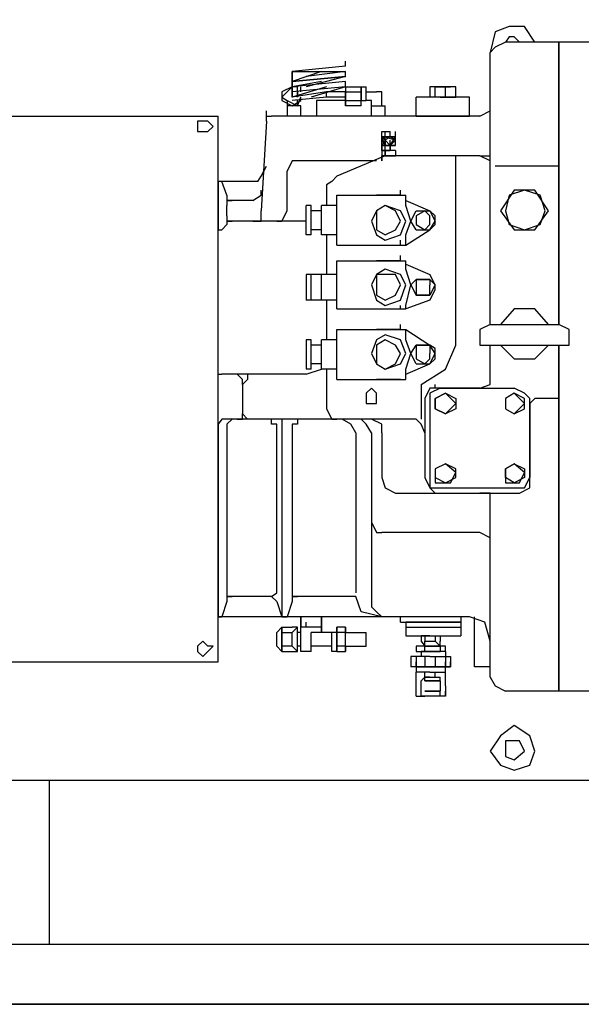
# Model space of a CAD drawing. Header units: centimetres. Extents: x -156440 to 298236, y -263599 to 81430.
# Tile 74 of 170: x 146287 to 146798, y -117533 to -116637. Entities that reach past the tile are written whole.
import ezdxf

# ---------------------------------------------------------------- set-up
doc = ezdxf.new("R2010")
doc.units = ezdxf.units.CM
doc.header["$LTSCALE"] = 50
doc.layers.add('bgde_fundamenty pod urządzenia', color=7, linetype='Continuous', lineweight=35)
doc.layers.add('bgde_maszynownia blokowo', color=2, linetype='Continuous', lineweight=35)
doc.layers.add('Freon_urządzenia', color=3, linetype='Continuous')
doc.layers.get('bgde_maszynownia blokowo').off()

# ---------------------------------------------------------------- blocks, each defined once
blk = doc.blocks.new('A$C45891BCF')
at = {"layer": 'Freon_urządzenia', "linetype": 'Continuous'}
for p, q in [((669.587, 458.376, -348), (669.117, 456.496, -348)), ((670.84, 458.846, -348), (669.587, 458.376, -348)), ((672.251, 458.846, -348), (670.84, 458.846, -348)), ((673.191, 457.436, -348), (672.251, 458.846, -348)), ((670.527, 457.436, -348), (669.587, 456.966, -348)), ((670.84, 457.906, -348), (670.527, 457.436, -348)), ((675.385, 457.436, -348), (670.527, 457.436, -348)), ((671.311, 457.906, -348), (670.84, 457.906, -348)), ((671.781, 457.436, -348), (671.311, 457.906, -348)), ((675.385, 457.436, -348), (675.385, 442.55, -348)), ((675.385, 442.55, -348), (675.385, 457.436, -348)), ((675.385, 457.436, -348), (675.385, 442.55, -348)), ((678.519, 457.436, -348), (675.385, 457.436, -348)), ((669.587, 456.966, -348), (669.117, 456.496, -348)), ((669.117, 440.826, -348), (669.117, 456.496, -348)), ((655.954, 455.242, -348), (655.954, 455.712, -348)), ((655.954, 455.242, -348), (651.097, 454.772, -348)), ((653.761, 454.772, -348), (651.097, 453.832, -348)), ((651.097, 454.772, -348), (655.954, 454.772, -348)), ((651.097, 454.772, -348), (651.097, 452.422, -348)), ((651.097, 454.302, -348), (651.097, 454.772, -348)), ((655.954, 454.772, -348), (652.35, 454.302, -348)), ((655.954, 454.302, -348), (655.954, 454.772, -348)), ((655.954, 454.302, -348), (651.097, 453.832, -348)), ((651.097, 453.832, -348), (655.954, 454.302, -348)), ((651.097, 453.832, -348), (651.097, 454.302, -348)), ((653.761, 453.832, -348), (651.097, 453.362, -348)), ((655.954, 453.832, -348), (651.097, 453.362, -348)), ((651.097, 453.362, -348), (651.097, 453.832, -348)), ((655.954, 454.302, -348), (652.35, 453.362, -348)), ((655.954, 453.362, -348), (655.954, 453.832, -348)), ((651.097, 453.362, -348), (650.157, 452.422, -348)), ((651.097, 453.362, -348), (650.157, 452.892, -348)), ((650.157, 452.892, -348), (650.157, 452.108, -348)), ((654.231, 453.362, -348), (651.097, 452.422, -348)), ((655.954, 453.362, -348), (651.097, 452.892, -348)), ((651.097, 452.892, -348), (651.097, 453.362, -348)), ((651.567, 453.362, -348), (651.097, 453.362, -348)), ((651.567, 453.362, -348), (651.097, 453.362, -348)), ((654.231, 452.892, -348), (651.097, 452.422, -348)), ((651.097, 452.422, -348), (651.097, 452.892, -348)), ((651.097, 452.422, -348), (651.097, 452.892, -348)), ((651.097, 452.422, -348), (651.097, 452.892, -348)), ((651.097, 452.892, -348), (651.097, 452.422, -348)), ((651.567, 452.892, -348), (651.567, 453.362, -348)), ((651.567, 452.422, -348), (651.567, 452.892, -348)), ((651.567, 452.892, -348), (651.567, 452.422, -348)), ((651.88, 452.892, -348), (651.88, 453.362, -348)), ((655.954, 453.362, -348), (652.821, 452.422, -348)), ((654.231, 452.422, -348), (654.231, 452.892, -348)), ((655.954, 452.892, -348), (654.231, 452.892, -348)), ((655.954, 453.362, -348), (655.954, 452.108, -348)), ((655.954, 453.362, -348), (657.365, 453.362, -348)), ((655.954, 453.362, -348), (655.954, 452.892, -348)), ((655.954, 452.108, -348), (655.954, 452.892, -348)), ((655.954, 452.892, -348), (657.365, 452.892, -348)), ((657.365, 453.362, -348), (657.365, 452.108, -348)), ((657.365, 453.362, -348), (657.835, 453.362, -348)), ((657.365, 452.892, -348), (657.365, 453.362, -348)), ((657.365, 452.108, -348), (657.365, 452.892, -348)), ((657.835, 452.108, -348), (657.835, 453.362, -348)), ((657.835, 452.892, -348), (658.775, 452.892, -348)), ((659.245, 452.892, -348), (658.775, 452.892, -348)), ((659.245, 452.422, -348), (659.245, 452.892, -348)), ((663.632, 453.362, -348), (663.632, 452.422, -348)), ((664.103, 453.362, -348), (663.632, 453.362, -348)), ((665.043, 453.362, -348), (664.103, 453.362, -348)), ((664.103, 453.362, -348), (665.513, 453.362, -348)), ((664.103, 452.422, -348), (664.103, 453.362, -348)), ((665.043, 452.422, -348), (665.043, 453.362, -348)), ((665.513, 453.362, -348), (665.043, 453.362, -348)), ((665.983, 453.362, -348), (665.513, 453.362, -348)), ((665.983, 452.422, -348), (665.983, 453.362, -348)), ((650.157, 452.422, -348), (650.627, 452.108, -348)), ((650.157, 452.108, -348), (651.097, 451.638, -348)), ((650.627, 452.108, -348), (651.567, 451.638, -348)), ((650.627, 452.108, -348), (650.627, 451.638, -348)), ((654.231, 452.422, -348), (651.097, 452.108, -348)), ((651.097, 451.638, -348), (651.88, 452.108, -348)), ((651.567, 451.638, -348), (651.88, 452.422, -348)), ((651.567, 451.638, -348), (651.567, 452.108, -348)), ((651.88, 452.108, -348), (651.88, 452.422, -348)), ((653.291, 452.108, -348), (653.291, 450.698, -348)), ((655.954, 452.108, -348), (653.291, 452.108, -348)), ((655.954, 452.422, -348), (654.231, 452.422, -348)), ((655.954, 451.638, -348), (655.954, 452.108, -348)), ((655.954, 452.108, -348), (655.954, 451.638, -348)), ((655.954, 452.108, -348), (657.365, 452.108, -348)), ((657.365, 452.108, -348), (657.835, 452.108, -348)), ((657.365, 451.638, -348), (657.365, 452.108, -348)), ((658.305, 452.108, -348), (657.835, 452.108, -348)), ((658.305, 451.638, -348), (658.305, 452.108, -348)), ((659.245, 451.638, -348), (659.245, 452.422, -348)), ((662.379, 450.698, -348), (662.379, 452.422, -348)), ((667.236, 452.422, -348), (662.379, 452.422, -348)), ((664.573, 452.422, -348), (663.632, 452.422, -348)), ((664.573, 452.422, -348), (665.983, 452.422, -348)), ((667.236, 450.698, -348), (667.236, 452.422, -348)), ((648.746, 450.698, -348), (648.746, 451.168, -348)), ((650.627, 451.638, -348), (650.627, 450.698, -348)), ((651.097, 451.638, -348), (650.627, 451.638, -348)), ((651.88, 451.638, -348), (651.097, 451.638, -348)), ((651.88, 450.698, -348), (651.88, 451.638, -348)), ((657.365, 451.638, -348), (655.954, 451.638, -348)), ((658.305, 450.698, -348), (658.305, 451.638, -348)), ((658.305, 451.638, -348), (659.558, 451.638, -348)), ((659.558, 450.698, -348), (659.558, 451.638, -348)), ((668.177, 450.698, -348), (669.117, 451.168, -348)), ((669.117, 451.168, -348), (669.117, 451.638, -348)), ((615.37, 450.698, -348), (644.359, 450.698, -348)), ((643.419, 450.228, -348), (642.479, 450.228, -348)), ((642.479, 450.228, -348), (642.479, 449.288, -348)), ((643.889, 449.758, -348), (643.419, 450.228, -348)), ((644.359, 401.026, -348), (644.359, 450.698, -348)), ((648.746, 450.228, -348), (648.276, 442.08, -348)), ((648.746, 450.228, -348), (648.746, 450.698, -348)), ((648.746, 450.698, -348), (649.217, 450.698, -348)), ((668.177, 450.698, -348), (649.217, 450.698, -348)), ((658.305, 450.698, -348), (653.291, 450.698, -348)), ((667.236, 450.698, -348), (662.379, 450.698, -348)), ((662.379, 450.698, -348), (667.236, 450.698, -348)), ((642.479, 449.288, -348), (643.419, 449.288, -348)), ((643.419, 449.288, -348), (643.889, 449.758, -348)), ((659.245, 448.818, -348), (659.245, 449.288, -348)), ((659.245, 448.818, -348), (659.245, 449.288, -348)), ((659.245, 449.288, -348), (660.028, 449.288, -348)), ((659.245, 448.818, -348), (659.245, 449.288, -348)), ((659.558, 447.094, -348), (659.558, 449.288, -348)), ((660.028, 448.818, -348), (660.028, 449.288, -348)), ((660.499, 448.818, -348), (660.499, 449.288, -348)), ((660.499, 448.818, -348), (660.499, 449.288, -348)), ((659.558, 448.818, -348), (659.245, 448.504, -348)), ((659.245, 448.504, -348), (659.558, 448.818, -348)), ((659.558, 448.034, -348), (659.245, 448.818, -348)), ((659.558, 448.504, -348), (659.245, 448.818, -348)), ((659.245, 448.034, -348), (659.245, 448.818, -348)), ((659.245, 448.818, -348), (660.499, 448.818, -348)), ((660.499, 448.818, -348), (659.245, 448.818, -348)), ((659.558, 448.504, -348), (659.245, 448.034, -348)), ((659.245, 448.034, -348), (659.245, 448.504, -348)), ((659.245, 448.504, -348), (659.558, 448.034, -348)), ((659.245, 448.034, -348), (659.245, 448.504, -348)), ((659.245, 448.034, -348), (659.245, 448.504, -348)), ((659.245, 448.034, -348), (659.245, 448.504, -348)), ((659.245, 448.034, -348), (659.245, 448.504, -348)), ((660.028, 448.818, -348), (659.558, 448.504, -348)), ((660.028, 448.818, -348), (659.558, 448.504, -348)), ((659.558, 448.504, -348), (659.558, 448.818, -348)), ((659.558, 448.818, -348), (660.499, 448.504, -348)), ((659.558, 448.504, -348), (659.558, 448.034, -348)), ((660.028, 448.034, -348), (659.558, 448.504, -348)), ((660.028, 448.034, -348), (659.558, 448.504, -348)), ((660.028, 448.034, -348), (660.499, 448.818, -348)), ((660.499, 448.504, -348), (660.028, 448.818, -348)), ((660.499, 448.504, -348), (660.028, 448.034, -348)), ((660.028, 448.034, -348), (660.028, 448.504, -348)), ((660.499, 448.034, -348), (660.499, 448.818, -348)), ((660.499, 448.034, -348), (660.499, 448.504, -348)), ((660.499, 448.034, -348), (660.499, 448.504, -348)), ((660.499, 448.034, -348), (660.499, 448.504, -348)), ((659.245, 448.034, -348), (659.558, 448.034, -348)), ((659.245, 448.034, -348), (660.028, 448.034, -348)), ((659.245, 447.564, -348), (659.245, 448.034, -348)), ((660.499, 448.034, -348), (659.245, 448.034, -348)), ((659.245, 447.564, -348), (659.245, 448.034, -348)), ((660.499, 448.034, -348), (659.245, 448.034, -348)), ((659.245, 448.034, -348), (659.245, 447.564, -348)), ((659.245, 447.564, -348), (659.245, 447.094, -348)), ((659.245, 447.564, -348), (660.028, 447.564, -348)), ((659.245, 447.564, -348), (660.028, 447.564, -348)), ((660.499, 447.564, -348), (659.245, 447.564, -348)), ((659.558, 448.034, -348), (660.499, 448.034, -348)), ((659.558, 447.564, -348), (659.558, 447.094, -348)), ((660.028, 448.034, -348), (660.499, 448.034, -348)), ((660.028, 448.034, -348), (660.499, 448.034, -348)), ((660.028, 447.564, -348), (660.028, 448.034, -348)), ((660.028, 448.034, -348), (660.028, 447.564, -348)), ((660.028, 447.564, -348), (660.028, 448.034, -348)), ((660.499, 447.564, -348), (660.499, 447.094, -348)), ((669.117, 447.094, -348), (669.117, 448.034, -348)), ((651.097, 446.624, -348), (650.627, 445.684, -348)), ((651.567, 446.624, -348), (651.097, 446.624, -348)), ((658.775, 446.624, -348), (651.567, 446.624, -348)), ((659.558, 447.094, -348), (655.171, 445.214, -348)), ((660.028, 447.094, -348), (659.245, 447.094, -348)), ((659.245, 447.094, -348), (659.245, 446.624, -348)), ((659.245, 446.624, -348), (659.245, 447.094, -348)), ((659.245, 447.094, -348), (660.499, 447.094, -348)), ((668.177, 447.094, -348), (659.558, 447.094, -348)), ((665.983, 429.858, -348), (665.983, 447.094, -348)), ((669.117, 446.624, -348), (668.177, 447.094, -348)), ((668.177, 447.094, -348), (669.117, 447.094, -348)), ((669.117, 446.154, -348), (669.117, 446.624, -348)), ((648.276, 445.214, -348), (648.746, 446.154, -348)), ((650.627, 442.08, -348), (650.627, 445.684, -348)), ((675.385, 446.154, -348), (669.587, 446.154, -348)), ((647.963, 444.744, -348), (644.359, 444.744, -348)), ((644.672, 444.744, -348), (644.359, 444.744, -348)), ((644.359, 444.744, -348), (644.359, 440.356, -348)), ((645.142, 443.49, -348), (644.672, 444.744, -348)), ((647.963, 444.744, -348), (648.276, 445.214, -348)), ((654.701, 444.744, -348), (654.231, 444.43, -348)), ((655.171, 445.214, -348), (654.701, 444.744, -348)), ((648.276, 443.49, -348), (648.276, 443.96, -348)), ((654.231, 444.43, -348), (654.231, 442.55, -348)), ((660.969, 443.49, -348), (660.969, 443.96, -348)), ((671.311, 443.96, -348), (670.057, 442.08, -348)), ((672.251, 443.96, -348), (670.84, 443.49, -348)), ((673.191, 443.96, -348), (671.311, 443.96, -348)), ((673.661, 443.49, -348), (672.251, 443.96, -348)), ((674.444, 442.08, -348), (673.191, 443.96, -348)), ((645.142, 443.49, -348), (645.142, 443.02, -348)), ((645.613, 443.02, -348), (645.142, 443.02, -348)), ((645.142, 443.02, -348), (645.142, 442.55, -348)), ((645.142, 443.02, -348), (645.613, 443.02, -348)), ((647.493, 443.02, -348), (645.613, 443.02, -348)), ((647.493, 443.02, -348), (648.276, 443.49, -348)), ((655.171, 443.49, -348), (661.439, 443.49, -348)), ((655.171, 438.946, -348), (655.171, 443.49, -348)), ((660.969, 443.49, -348), (658.775, 443.49, -348)), ((661.439, 442.55, -348), (661.439, 443.49, -348)), ((661.439, 443.02, -348), (663.632, 442.08, -348)), ((670.84, 443.49, -348), (670.527, 442.08, -348)), ((674.131, 442.08, -348), (673.661, 443.49, -348)), ((675.385, 443.02, -348), (675.385, 431.738, -348)), ((675.385, 431.738, -348), (675.385, 443.02, -348)), ((645.142, 441.61, -348), (645.142, 442.55, -348)), ((648.276, 441.14, -348), (648.276, 442.08, -348)), ((650.157, 441.14, -348), (650.627, 442.08, -348)), ((652.821, 442.55, -348), (652.35, 442.55, -348)), ((652.35, 439.886, -348), (652.35, 442.55, -348)), ((652.821, 439.886, -348), (652.821, 442.55, -348)), ((653.761, 442.08, -348), (652.821, 442.08, -348)), ((653.761, 439.886, -348), (653.761, 442.55, -348)), ((655.171, 442.55, -348), (653.761, 442.55, -348)), ((658.775, 442.08, -348), (658.305, 441.14, -348)), ((659.558, 442.55, -348), (658.775, 442.08, -348)), ((659.558, 442.55, -348), (658.775, 442.08, -348)), ((658.775, 442.08, -348), (658.775, 440.356, -348)), ((660.969, 442.08, -348), (659.558, 442.55, -348)), ((660.499, 442.08, -348), (659.558, 442.55, -348)), ((660.969, 441.14, -348), (660.499, 442.08, -348)), ((661.439, 441.14, -348), (660.969, 442.08, -348)), ((661.909, 441.14, -348), (661.439, 442.55, -348)), ((661.909, 441.14, -348), (662.379, 442.08, -348)), ((662.379, 442.08, -348), (663.632, 442.08, -348)), ((663.162, 442.08, -348), (662.379, 441.61, -348)), ((663.632, 441.61, -348), (663.162, 442.08, -348)), ((664.103, 441.61, -348), (663.632, 442.08, -348)), ((663.632, 442.08, -348), (664.103, 441.14, -348)), ((670.057, 442.08, -348), (671.311, 440.356, -348)), ((670.527, 442.08, -348), (670.84, 440.826, -348)), ((673.191, 440.356, -348), (674.444, 442.08, -348)), ((673.661, 440.826, -348), (674.131, 442.08, -348)), ((645.142, 441.61, -348), (645.142, 441.14, -348)), ((652.35, 441.14, -348), (645.142, 441.14, -348)), ((645.142, 441.14, -348), (645.142, 440.826, -348)), ((645.142, 441.14, -348), (645.613, 441.14, -348)), ((647.493, 441.14, -348), (648.276, 441.14, -348)), ((649.687, 441.14, -348), (650.157, 441.14, -348)), ((658.305, 441.14, -348), (658.775, 439.886, -348)), ((660.499, 440.356, -348), (660.969, 441.14, -348)), ((660.969, 439.886, -348), (661.439, 441.14, -348)), ((661.439, 439.886, -348), (661.909, 441.14, -348)), ((662.379, 440.356, -348), (661.909, 441.14, -348)), ((662.379, 441.61, -348), (662.379, 440.826, -348)), ((663.632, 441.14, -348), (663.632, 441.61, -348)), ((663.632, 440.356, -348), (664.103, 441.14, -348)), ((663.632, 440.826, -348), (663.632, 441.14, -348)), ((664.103, 440.826, -348), (664.103, 441.61, -348)), ((644.359, 440.356, -348), (644.359, 440.826, -348)), ((644.359, 440.356, -348), (644.672, 440.356, -348)), ((645.142, 440.826, -348), (644.672, 440.356, -348)), ((653.761, 440.356, -348), (652.821, 440.356, -348)), ((658.775, 440.356, -348), (659.558, 439.886, -348)), ((659.558, 439.886, -348), (660.499, 440.356, -348)), ((661.439, 438.946, -348), (663.632, 440.356, -348)), ((662.379, 440.826, -348), (663.162, 440.356, -348)), ((662.379, 440.356, -348), (663.632, 440.356, -348)), ((663.162, 440.356, -348), (663.632, 440.826, -348)), ((663.632, 440.356, -348), (664.103, 440.826, -348)), ((669.117, 431.738, -348), (669.117, 440.826, -348)), ((670.84, 440.826, -348), (672.251, 440.356, -348)), ((671.311, 440.356, -348), (673.191, 440.356, -348)), ((672.251, 440.356, -348), (673.661, 440.826, -348)), ((652.821, 439.886, -348), (652.35, 439.886, -348)), ((655.171, 439.886, -348), (653.761, 439.886, -348)), ((654.231, 439.886, -348), (654.231, 436.282, -348)), ((658.775, 439.886, -348), (659.558, 439.416, -348)), ((659.558, 439.416, -348), (660.969, 439.886, -348)), ((660.969, 438.946, -348), (660.969, 439.416, -348)), ((661.439, 438.946, -348), (661.439, 439.886, -348)), ((655.171, 438.946, -348), (661.439, 438.946, -348)), ((658.775, 438.946, -348), (660.969, 438.946, -348)), ((655.171, 437.536, -348), (661.439, 437.536, -348)), ((655.171, 433.148, -348), (655.171, 437.536, -348)), ((660.969, 437.536, -348), (658.775, 437.536, -348)), ((660.969, 437.536, -348), (660.969, 438.006, -348)), ((661.439, 436.752, -348), (661.439, 437.536, -348)), ((659.558, 436.752, -348), (658.775, 436.282, -348)), ((660.969, 436.282, -348), (659.558, 436.752, -348)), ((661.439, 437.222, -348), (663.632, 436.282, -348)), ((661.909, 435.342, -348), (661.439, 436.752, -348)), ((652.821, 436.282, -348), (652.35, 436.282, -348)), ((652.35, 436.282, -348), (652.35, 433.932, -348)), ((653.761, 436.282, -348), (652.821, 436.282, -348)), ((652.821, 433.932, -348), (652.821, 436.282, -348)), ((653.761, 433.932, -348), (653.761, 436.282, -348)), ((655.171, 436.282, -348), (653.761, 436.282, -348)), ((658.775, 436.282, -348), (658.305, 435.342, -348)), ((660.499, 436.282, -348), (658.775, 436.282, -348)), ((658.775, 436.282, -348), (658.775, 434.402, -348)), ((660.969, 435.342, -348), (660.499, 436.282, -348)), ((661.439, 435.342, -348), (660.969, 436.282, -348)), ((662.379, 435.812, -348), (661.909, 435.342, -348)), ((662.379, 435.812, -348), (663.632, 435.812, -348)), ((663.632, 435.812, -348), (662.379, 435.812, -348)), ((662.379, 435.812, -348), (662.379, 434.402, -348)), ((664.103, 435.342, -348), (663.632, 436.282, -348)), ((663.632, 435.812, -348), (663.632, 435.342, -348)), ((663.632, 435.812, -348), (664.103, 435.342, -348)), ((658.305, 435.342, -348), (658.775, 433.932, -348)), ((660.499, 434.402, -348), (660.969, 435.342, -348)), ((660.969, 433.932, -348), (661.439, 435.342, -348)), ((661.439, 433.462, -348), (661.909, 435.342, -348)), ((661.909, 435.342, -348), (662.379, 434.402, -348)), ((663.632, 434.402, -348), (663.632, 435.342, -348)), ((664.103, 435.342, -348), (663.632, 434.402, -348)), ((663.632, 433.932, -348), (664.103, 434.872, -348)), ((664.103, 434.872, -348), (664.103, 435.342, -348)), ((652.821, 433.932, -348), (652.35, 433.932, -348)), ((653.761, 433.932, -348), (652.821, 433.932, -348)), ((655.171, 433.932, -348), (653.761, 433.932, -348)), ((654.231, 433.932, -348), (654.231, 430.328, -348)), ((658.775, 434.402, -348), (659.558, 433.932, -348)), ((658.775, 433.932, -348), (659.558, 433.462, -348)), ((659.558, 433.932, -348), (660.499, 434.402, -348)), ((659.558, 433.462, -348), (660.969, 433.932, -348)), ((663.632, 433.932, -348), (661.439, 433.148, -348)), ((663.632, 434.402, -348), (662.379, 434.402, -348)), ((662.379, 434.402, -348), (663.632, 434.402, -348)), ((655.171, 433.148, -348), (661.439, 433.148, -348)), ((658.775, 433.148, -348), (660.969, 433.148, -348)), ((660.969, 433.148, -348), (660.969, 433.462, -348)), ((661.439, 433.148, -348), (661.439, 433.462, -348)), ((671.311, 433.148, -348), (670.057, 431.738, -348)), ((673.191, 433.148, -348), (671.311, 433.148, -348)), ((674.444, 431.738, -348), (673.191, 433.148, -348)), ((655.171, 431.268, -348), (661.439, 431.268, -348)), ((655.171, 426.724, -348), (655.171, 431.268, -348)), ((660.969, 431.268, -348), (658.775, 431.268, -348)), ((660.969, 431.268, -348), (660.969, 431.738, -348)), ((661.439, 431.268, -348), (663.632, 429.858, -348)), ((661.439, 430.328, -348), (661.439, 431.268, -348)), ((669.117, 431.738, -348), (668.177, 431.268, -348)), ((668.177, 431.268, -348), (668.177, 430.798, -348)), ((669.117, 431.738, -348), (675.385, 431.738, -348)), ((676.325, 431.268, -348), (675.385, 431.738, -348)), ((676.325, 430.798, -348), (676.325, 431.268, -348)), ((652.821, 430.328, -348), (652.35, 430.328, -348)), ((652.35, 430.328, -348), (652.35, 427.664, -348)), ((652.821, 427.664, -348), (652.821, 430.328, -348)), ((653.761, 427.664, -348), (653.761, 430.328, -348)), ((655.171, 430.328, -348), (653.761, 430.328, -348)), ((658.775, 430.328, -348), (658.305, 429.074, -348)), ((659.558, 430.798, -348), (658.775, 430.328, -348)), ((659.558, 430.328, -348), (658.775, 429.858, -348)), ((660.969, 430.328, -348), (659.558, 430.798, -348)), ((660.499, 429.858, -348), (659.558, 430.328, -348)), ((661.439, 429.074, -348), (660.969, 430.328, -348)), ((661.909, 429.074, -348), (661.439, 430.328, -348)), ((668.177, 430.798, -348), (668.177, 429.858, -348)), ((676.325, 429.858, -348), (676.325, 430.798, -348)), ((653.761, 429.858, -348), (652.821, 429.858, -348)), ((658.775, 429.858, -348), (658.775, 428.134, -348)), ((660.969, 429.074, -348), (660.499, 429.858, -348)), ((661.909, 429.074, -348), (662.379, 429.858, -348)), ((662.379, 429.858, -348), (663.632, 429.858, -348)), ((663.632, 429.858, -348), (662.379, 429.858, -348)), ((662.379, 429.858, -348), (662.379, 428.604, -348)), ((664.103, 429.074, -348), (663.632, 429.858, -348)), ((663.632, 429.858, -348), (663.632, 429.074, -348)), ((664.103, 429.544, -348), (663.632, 429.858, -348)), ((664.103, 428.604, -348), (664.103, 429.544, -348)), ((665.043, 427.664, -348), (665.983, 429.858, -348)), ((668.177, 429.858, -348), (669.117, 429.858, -348)), ((669.117, 429.858, -348), (675.385, 429.858, -348)), ((669.117, 429.544, -348), (669.117, 429.858, -348)), ((669.117, 427.194, -348), (669.117, 429.544, -348)), ((670.057, 429.858, -348), (671.311, 428.604, -348)), ((673.191, 428.604, -348), (674.444, 429.858, -348)), ((675.385, 429.858, -348), (676.325, 429.858, -348)), ((675.385, 429.858, -348), (675.385, 429.544, -348)), ((675.385, 429.544, -348), (675.385, 429.858, -348)), ((675.385, 429.544, -348), (675.385, 398.362, -348)), ((675.385, 398.362, -348), (675.385, 429.544, -348)), ((658.305, 429.074, -348), (658.775, 428.134, -348)), ((660.499, 428.134, -348), (660.969, 429.074, -348)), ((660.969, 428.134, -348), (661.439, 429.074, -348)), ((661.439, 427.664, -348), (661.909, 429.074, -348)), ((662.379, 428.134, -348), (661.909, 429.074, -348)), ((662.379, 428.604, -348), (663.162, 428.134, -348)), ((663.162, 428.134, -348), (663.632, 428.604, -348)), ((663.632, 428.134, -348), (664.103, 429.074, -348)), ((663.632, 428.604, -348), (663.632, 429.074, -348)), ((663.632, 428.134, -348), (664.103, 428.604, -348)), ((671.311, 428.604, -348), (673.191, 428.604, -348)), ((652.35, 427.194, -348), (653.761, 427.664, -348)), ((652.821, 427.664, -348), (652.35, 427.664, -348)), ((653.761, 428.134, -348), (652.821, 428.134, -348)), ((655.171, 427.664, -348), (653.761, 427.664, -348)), ((654.231, 427.664, -348), (654.231, 424.06, -348)), ((658.775, 428.134, -348), (659.558, 427.664, -348)), ((658.775, 428.134, -348), (659.558, 427.664, -348)), ((659.558, 427.664, -348), (660.969, 428.134, -348)), ((659.558, 427.664, -348), (660.499, 428.134, -348)), ((661.439, 427.194, -348), (663.632, 428.134, -348)), ((661.439, 426.724, -348), (661.439, 427.664, -348)), ((662.379, 428.134, -348), (663.632, 428.134, -348)), ((662.849, 426.254, -348), (665.043, 427.664, -348)), ((644.359, 427.194, -348), (644.672, 427.194, -348)), ((652.35, 427.194, -348), (644.672, 427.194, -348)), ((646.553, 426.724, -348), (646.083, 427.194, -348)), ((646.553, 426.254, -348), (646.553, 426.724, -348)), ((647.023, 426.724, -348), (646.553, 426.254, -348)), ((647.023, 427.194, -348), (647.023, 426.724, -348)), ((655.171, 426.724, -348), (661.439, 426.724, -348)), ((660.969, 426.724, -348), (658.775, 426.724, -348)), ((669.117, 426.254, -348), (669.117, 427.194, -348)), ((646.553, 426.254, -348), (646.553, 423.59, -348)), ((658.305, 425.94, -348), (657.835, 425.47, -348)), ((658.775, 425.47, -348), (658.305, 425.94, -348)), ((662.849, 426.254, -348), (662.849, 423.12, -348)), ((663.632, 425.94, -348), (663.162, 425, -348)), ((664.103, 425.94, -348), (663.632, 425.94, -348)), ((664.573, 425.94, -348), (663.632, 425.47, -348)), ((664.103, 425.94, -348), (664.103, 426.254, -348)), ((668.177, 425.94, -348), (664.103, 425.94, -348)), ((664.573, 425.94, -348), (671.311, 425.94, -348)), ((668.177, 425.94, -348), (669.117, 426.254, -348)), ((672.251, 425.47, -348), (671.311, 425.94, -348)), ((657.835, 425.47, -348), (657.835, 424.53, -348)), ((658.775, 425, -348), (658.775, 425.47, -348)), ((658.775, 424.53, -348), (658.775, 425, -348)), ((663.162, 425, -348), (663.162, 417.792, -348)), ((663.632, 425.47, -348), (663.632, 425, -348)), ((663.632, 425, -348), (663.632, 417.792, -348)), ((665.043, 425.47, -348), (664.103, 425, -348)), ((664.103, 425, -348), (665.043, 425.47, -348)), ((664.103, 425, -348), (664.103, 424.06, -348)), ((664.103, 424.06, -348), (664.103, 425, -348)), ((665.983, 424.53, -348), (665.043, 425.47, -348)), ((665.043, 425.47, -348), (665.983, 425, -348)), ((665.983, 425, -348), (665.983, 424.06, -348)), ((671.311, 425.47, -348), (670.527, 425, -348)), ((671.311, 425.47, -348), (670.527, 425, -348)), ((670.527, 425, -348), (670.527, 424.06, -348)), ((670.527, 425, -348), (670.527, 424.06, -348)), ((672.251, 425, -348), (671.311, 425.47, -348)), ((672.251, 424.53, -348), (671.311, 425.47, -348)), ((672.721, 425, -348), (672.251, 425.47, -348)), ((672.251, 424.06, -348), (672.251, 425, -348)), ((672.721, 417.792, -348), (672.721, 425, -348)), ((673.191, 425, -348), (672.721, 424.53, -348)), ((675.385, 425, -348), (673.191, 425, -348)), ((654.231, 424.06, -348), (654.701, 423.12, -348)), ((657.835, 424.53, -348), (658.775, 424.53, -348)), ((664.103, 424.06, -348), (665.043, 423.59, -348)), ((665.043, 423.59, -348), (664.103, 424.06, -348)), ((665.043, 423.59, -348), (665.983, 424.53, -348)), ((665.983, 424.06, -348), (665.043, 423.59, -348)), ((670.527, 424.06, -348), (671.311, 423.59, -348)), ((670.527, 424.06, -348), (671.311, 423.59, -348)), ((671.311, 423.59, -348), (672.251, 424.53, -348)), ((671.311, 423.59, -348), (672.251, 424.06, -348)), ((672.721, 424.53, -348), (672.721, 417.792, -348)), ((644.672, 423.12, -348), (644.359, 422.65, -348)), ((644.672, 423.12, -348), (644.359, 422.65, -348)), ((662.379, 423.12, -348), (644.672, 423.12, -348)), ((645.613, 423.12, -348), (645.142, 422.65, -348)), ((646.083, 423.12, -348), (646.553, 423.12, -348)), ((646.553, 423.12, -348), (646.553, 423.59, -348)), ((646.553, 423.59, -348), (647.023, 423.12, -348)), ((649.217, 422.65, -348), (649.217, 423.12, -348)), ((650.157, 423.12, -348), (650.157, 405.1, -348)), ((651.567, 423.12, -348), (651.567, 422.65, -348)), ((654.701, 423.12, -348), (655.171, 423.12, -348)), ((656.425, 422.65, -348), (655.641, 423.12, -348)), ((657.835, 422.65, -348), (657.365, 423.12, -348)), ((659.245, 422.65, -348), (658.305, 423.12, -348)), ((662.849, 422.65, -348), (662.379, 423.12, -348)), ((644.359, 422.65, -348), (644.359, 405.1, -348)), ((645.142, 422.65, -348), (645.142, 407.293, -348)), ((649.687, 422.65, -348), (649.217, 422.65, -348)), ((649.687, 407.293, -348), (649.687, 422.65, -348)), ((651.097, 422.65, -348), (651.097, 407.293, -348)), ((651.567, 422.65, -348), (651.097, 422.65, -348)), ((656.895, 421.866, -348), (656.425, 422.65, -348)), ((658.305, 421.866, -348), (657.835, 422.65, -348)), ((659.245, 421.866, -348), (659.245, 422.65, -348)), ((663.162, 421.866, -348), (662.849, 422.65, -348)), ((656.895, 421.866, -348), (656.895, 407.293, -348)), ((658.305, 421.866, -348), (658.305, 406.04, -348)), ((659.245, 421.866, -348), (659.245, 417.792, -348)), ((665.043, 419.046, -348), (664.103, 418.575, -348)), ((665.043, 419.046, -348), (664.103, 418.575, -348)), ((664.103, 418.575, -348), (664.103, 417.322, -348)), ((664.103, 418.575, -348), (664.103, 417.792, -348)), ((665.983, 418.262, -348), (665.043, 419.046, -348)), ((665.983, 418.575, -348), (665.043, 419.046, -348)), ((665.983, 417.792, -348), (665.983, 418.575, -348)), ((671.311, 419.046, -348), (670.527, 418.575, -348)), ((670.527, 418.575, -348), (671.311, 419.046, -348)), ((670.527, 418.575, -348), (670.527, 417.322, -348)), ((670.527, 417.792, -348), (670.527, 418.575, -348)), ((672.251, 418.262, -348), (671.311, 419.046, -348)), ((671.311, 419.046, -348), (672.251, 418.575, -348)), ((672.251, 418.575, -348), (672.251, 417.792, -348)), ((644.359, 417.322, -348), (644.359, 418.262, -348)), ((659.245, 417.792, -348), (659.558, 416.852, -348)), ((663.162, 417.792, -348), (663.632, 416.852, -348)), ((663.632, 417.792, -348), (663.632, 416.852, -348)), ((664.103, 417.792, -348), (665.043, 417.322, -348)), ((665.043, 417.322, -348), (665.983, 417.792, -348)), ((665.513, 417.322, -348), (665.983, 418.262, -348)), ((671.311, 417.322, -348), (670.527, 417.792, -348)), ((672.251, 417.792, -348), (671.311, 417.322, -348)), ((671.781, 417.322, -348), (672.251, 418.262, -348)), ((672.251, 416.852, -348), (672.721, 417.792, -348)), ((672.721, 416.852, -348), (672.721, 417.792, -348)), ((659.558, 416.852, -348), (660.499, 416.382, -348)), ((663.632, 416.852, -348), (664.573, 416.852, -348)), ((663.632, 416.852, -348), (664.103, 416.382, -348)), ((664.103, 417.322, -348), (665.513, 417.322, -348)), ((664.573, 416.852, -348), (671.311, 416.852, -348)), ((670.527, 417.322, -348), (671.781, 417.322, -348)), ((671.311, 416.852, -348), (672.251, 416.852, -348)), ((671.781, 416.382, -348), (672.721, 416.852, -348)), ((660.499, 416.382, -348), (671.781, 416.382, -348)), ((669.117, 416.382, -348), (668.177, 416.382, -348)), ((669.117, 415.442, -348), (669.117, 416.382, -348)), ((669.117, 399.615, -348), (669.117, 415.442, -348)), ((658.305, 413.718, -348), (658.775, 412.778, -348)), ((658.775, 412.778, -348), (659.245, 412.778, -348)), ((668.177, 412.778, -348), (659.245, 412.778, -348)), ((669.117, 412.308, -348), (668.177, 412.778, -348)), ((669.117, 411.838, -348), (669.117, 412.308, -348)), ((645.142, 407.293, -348), (645.142, 406.98, -348)), ((645.142, 406.98, -348), (645.613, 406.98, -348)), ((645.613, 406.98, -348), (645.142, 406.98, -348)), ((645.142, 406.98, -348), (645.142, 406.51, -348)), ((649.217, 406.98, -348), (645.613, 406.98, -348)), ((649.217, 406.98, -348), (649.687, 407.293, -348)), ((649.687, 406.51, -348), (649.217, 406.98, -348)), ((651.097, 407.293, -348), (651.097, 406.98, -348)), ((651.097, 406.98, -348), (651.567, 406.98, -348)), ((651.567, 406.98, -348), (651.097, 406.98, -348)), ((651.097, 406.98, -348), (651.097, 406.51, -348)), ((656.425, 406.98, -348), (651.567, 406.98, -348)), ((656.895, 406.98, -348), (656.425, 406.98, -348)), ((657.365, 405.57, -348), (656.895, 406.98, -348)), ((645.142, 406.51, -348), (644.672, 405.1, -348)), ((649.687, 406.51, -348), (650.157, 405.1, -348)), ((651.097, 406.51, -348), (650.627, 405.1, -348)), ((658.305, 406.04, -348), (658.775, 405.57, -348)), ((644.359, 405.1, -348), (644.359, 405.57, -348)), ((659.245, 405.1, -348), (657.365, 405.57, -348)), ((658.775, 405.57, -348), (659.245, 405.1, -348)), ((667.236, 405.1, -348), (644.359, 405.1, -348)), ((644.359, 405.1, -348), (644.672, 405.1, -348)), ((650.157, 405.1, -348), (650.627, 405.1, -348)), ((651.88, 404.16, -348), (651.88, 405.1, -348)), ((651.88, 405.1, -348), (651.88, 404.16, -348)), ((651.88, 404.16, -348), (651.88, 404.63, -348)), ((652.35, 404.16, -348), (652.35, 404.63, -348)), ((653.761, 404.16, -348), (653.761, 405.1, -348)), ((653.761, 405.1, -348), (653.761, 404.16, -348)), ((660.969, 404.63, -348), (660.969, 405.1, -348)), ((660.969, 404.63, -348), (666.453, 404.63, -348)), ((666.453, 404.63, -348), (661.439, 404.63, -348)), ((661.439, 404.63, -348), (661.439, 403.376, -348)), ((666.453, 405.1, -348), (666.453, 404.63, -348)), ((666.453, 404.63, -348), (666.453, 403.376, -348)), ((668.647, 404.63, -348), (667.236, 405.1, -348)), ((667.707, 400.556, -348), (667.707, 405.1, -348)), ((669.117, 402.906, -348), (668.647, 404.63, -348)), ((650.157, 404.16, -348), (649.687, 403.689, -348)), ((649.687, 402.436, -348), (649.687, 403.689, -348)), ((650.157, 401.966, -348), (650.157, 404.16, -348)), ((650.157, 404.16, -348), (650.157, 403.689, -348)), ((650.157, 404.16, -348), (651.097, 404.16, -348)), ((650.157, 403.689, -348), (650.157, 402.436, -348)), ((650.157, 403.689, -348), (651.097, 403.689, -348)), ((651.097, 403.689, -348), (651.567, 404.16, -348)), ((651.567, 404.16, -348), (651.097, 404.16, -348)), ((651.097, 402.436, -348), (651.097, 403.689, -348)), ((651.567, 401.966, -348), (651.567, 404.16, -348)), ((651.88, 403.689, -348), (651.567, 403.689, -348)), ((652.821, 404.16, -348), (651.88, 404.16, -348)), ((651.88, 401.966, -348), (651.88, 404.16, -348)), ((653.761, 404.16, -348), (651.88, 404.16, -348)), ((652.821, 401.966, -348), (652.821, 403.689, -348)), ((654.701, 403.689, -348), (652.821, 403.689, -348)), ((653.761, 404.16, -348), (653.761, 403.689, -348)), ((653.761, 403.689, -348), (653.761, 404.16, -348)), ((654.701, 401.966, -348), (654.701, 403.689, -348)), ((655.171, 403.689, -348), (654.701, 403.689, -348)), ((655.171, 401.966, -348), (655.171, 404.16, -348)), ((655.171, 404.16, -348), (655.171, 403.689, -348)), ((655.954, 404.16, -348), (655.171, 404.16, -348)), ((655.171, 403.689, -348), (655.171, 402.436, -348)), ((655.954, 403.689, -348), (655.171, 403.689, -348)), ((655.954, 401.966, -348), (655.954, 404.16, -348)), ((655.954, 404.16, -348), (655.954, 403.689, -348)), ((655.954, 403.689, -348), (655.954, 404.16, -348)), ((655.954, 402.436, -348), (655.954, 403.689, -348)), ((655.954, 403.689, -348), (657.835, 403.689, -348)), ((657.835, 403.376, -348), (657.835, 403.689, -348)), ((657.835, 402.906, -348), (657.835, 403.376, -348)), ((661.439, 404.16, -348), (666.453, 404.16, -348)), ((661.439, 403.376, -348), (666.453, 403.376, -348)), ((663.632, 403.376, -348), (662.849, 403.376, -348)), ((662.849, 403.376, -348), (662.849, 402.906, -348)), ((663.162, 403.376, -348), (663.162, 402.906, -348)), ((663.632, 403.376, -348), (664.573, 403.376, -348)), ((664.103, 403.376, -348), (664.103, 402.906, -348)), ((664.573, 403.376, -348), (664.573, 402.906, -348)), ((642.949, 402.906, -348), (642.479, 402.436, -348)), ((643.419, 402.436, -348), (642.949, 402.906, -348)), ((649.687, 402.436, -348), (649.687, 402.906, -348)), ((657.835, 402.436, -348), (657.835, 402.906, -348)), ((662.849, 402.906, -348), (663.162, 402.436, -348)), ((662.849, 402.906, -348), (663.162, 402.436, -348)), ((663.162, 402.906, -348), (664.103, 402.906, -348)), ((663.162, 402.436, -348), (663.162, 402.906, -348)), ((663.162, 402.436, -348), (663.162, 402.906, -348)), ((664.573, 402.436, -348), (664.103, 402.906, -348)), ((664.103, 402.906, -348), (664.573, 402.436, -348)), ((664.573, 402.436, -348), (664.573, 402.906, -348)), ((664.573, 402.436, -348), (664.573, 402.906, -348)), ((642.479, 402.436, -348), (642.479, 401.966, -348)), ((642.479, 401.966, -348), (642.949, 401.496, -348)), ((642.949, 401.496, -348), (643.889, 402.436, -348)), ((643.889, 402.436, -348), (643.419, 402.436, -348)), ((650.157, 401.966, -348), (649.687, 402.436, -348)), ((651.097, 402.436, -348), (650.157, 402.436, -348)), ((650.157, 402.436, -348), (650.157, 401.966, -348)), ((650.157, 401.966, -348), (651.097, 401.966, -348)), ((651.567, 401.966, -348), (651.097, 402.436, -348)), ((651.097, 401.966, -348), (651.567, 401.966, -348)), ((651.88, 402.436, -348), (651.567, 402.436, -348)), ((652.821, 401.966, -348), (651.88, 401.966, -348)), ((652.821, 401.966, -348), (652.821, 402.436, -348)), ((654.701, 402.436, -348), (652.821, 402.436, -348)), ((655.171, 401.966, -348), (654.701, 401.966, -348)), ((655.954, 402.436, -348), (655.171, 402.436, -348)), ((655.171, 402.436, -348), (655.171, 401.966, -348)), ((655.171, 401.966, -348), (655.954, 401.966, -348)), ((655.954, 402.436, -348), (655.954, 401.966, -348)), ((655.954, 402.436, -348), (657.835, 402.436, -348)), ((655.954, 401.966, -348), (655.954, 402.436, -348)), ((662.379, 402.436, -348), (662.379, 401.966, -348)), ((663.162, 402.436, -348), (662.379, 402.436, -348)), ((662.379, 401.966, -348), (663.162, 401.966, -348)), ((663.162, 402.436, -348), (662.849, 402.436, -348)), ((662.849, 401.966, -348), (662.849, 401.496, -348)), ((663.162, 401.966, -348), (662.849, 401.966, -348)), ((663.162, 402.436, -348), (664.573, 402.436, -348)), ((663.162, 402.436, -348), (664.573, 402.436, -348)), ((663.162, 402.436, -348), (664.573, 402.436, -348)), ((664.573, 402.436, -348), (663.162, 402.436, -348)), ((663.162, 401.966, -348), (663.162, 402.436, -348)), ((663.162, 402.436, -348), (663.632, 402.436, -348)), ((663.632, 402.436, -348), (663.162, 402.436, -348)), ((663.162, 401.966, -348), (663.632, 401.966, -348)), ((663.632, 401.966, -348), (663.162, 401.966, -348)), ((663.632, 402.436, -348), (664.573, 402.436, -348)), ((664.573, 402.436, -348), (663.632, 402.436, -348)), ((663.632, 401.966, -348), (664.573, 401.966, -348)), ((664.573, 401.966, -348), (663.632, 401.966, -348)), ((664.573, 402.436, -348), (664.573, 401.966, -348)), ((665.043, 402.436, -348), (664.573, 402.436, -348)), ((665.043, 401.966, -348), (664.573, 401.966, -348)), ((665.043, 401.966, -348), (665.043, 402.436, -348)), ((665.043, 401.966, -348), (665.043, 401.496, -348)), ((615.37, 401.026, -348), (644.359, 401.026, -348)), ((663.632, 401.496, -348), (661.909, 401.496, -348)), ((661.909, 401.496, -348), (661.909, 400.556, -348)), ((662.379, 401.496, -348), (662.379, 400.556, -348)), ((662.379, 400.556, -348), (662.379, 401.026, -348)), ((663.162, 401.496, -348), (663.162, 400.556, -348)), ((663.632, 401.496, -348), (665.513, 401.496, -348)), ((664.103, 401.496, -348), (664.103, 400.556, -348)), ((665.043, 401.496, -348), (665.043, 400.556, -348)), ((665.043, 400.556, -348), (665.043, 401.026, -348)), ((665.513, 401.496, -348), (665.513, 400.556, -348)), ((665.513, 400.556, -348), (665.513, 401.026, -348)), ((663.632, 400.556, -348), (661.909, 400.556, -348)), ((662.379, 400.556, -348), (662.379, 400.085, -348)), ((663.632, 400.556, -348), (662.379, 400.556, -348)), ((662.379, 400.556, -348), (663.632, 400.556, -348)), ((662.379, 397.892, -348), (662.379, 400.085, -348)), ((663.632, 400.085, -348), (662.379, 400.085, -348)), ((663.162, 399.615, -348), (663.162, 400.085, -348)), ((663.632, 400.556, -348), (665.513, 400.556, -348)), ((665.513, 400.556, -348), (663.632, 400.556, -348)), ((663.632, 400.556, -348), (665.043, 400.556, -348)), ((663.632, 400.085, -348), (665.043, 400.085, -348)), ((664.103, 399.615, -348), (664.103, 400.085, -348)), ((665.043, 400.085, -348), (665.043, 400.556, -348)), ((665.043, 398.832, -348), (665.043, 400.085, -348)), ((669.117, 400.556, -348), (667.707, 400.556, -348)), ((663.162, 399.615, -348), (662.849, 399.302, -348)), ((662.849, 398.362, -348), (662.849, 399.302, -348)), ((663.162, 399.615, -348), (664.573, 399.615, -348)), ((663.632, 399.615, -348), (663.162, 399.615, -348)), ((663.162, 399.302, -348), (663.162, 399.615, -348)), ((663.162, 399.302, -348), (663.632, 399.302, -348)), ((663.632, 399.302, -348), (663.162, 399.302, -348)), ((663.162, 399.302, -348), (663.632, 399.302, -348)), ((663.162, 399.302, -348), (663.632, 399.302, -348)), ((663.632, 399.615, -348), (664.103, 399.615, -348)), ((664.103, 399.302, -348), (663.632, 399.302, -348)), ((664.573, 399.302, -348), (663.632, 399.302, -348)), ((663.632, 399.302, -348), (664.573, 399.302, -348)), ((664.103, 399.302, -348), (663.632, 399.302, -348)), ((664.573, 399.302, -348), (664.573, 399.615, -348)), ((664.573, 399.302, -348), (664.573, 399.615, -348)), ((664.573, 399.302, -348), (664.573, 398.362, -348)), ((669.117, 399.615, -348), (669.587, 398.832, -348)), ((662.849, 397.892, -348), (662.849, 398.362, -348)), ((663.162, 398.362, -348), (663.632, 398.362, -348)), ((663.632, 398.362, -348), (663.162, 398.362, -348)), ((663.162, 398.362, -348), (663.632, 398.362, -348)), ((663.632, 398.362, -348), (663.162, 398.362, -348)), ((664.103, 398.362, -348), (663.632, 398.362, -348)), ((663.632, 398.362, -348), (664.103, 398.362, -348)), ((664.573, 398.362, -348), (663.632, 398.362, -348)), ((663.632, 398.362, -348), (664.573, 398.362, -348)), ((664.573, 397.892, -348), (664.573, 398.362, -348)), ((665.043, 398.832, -348), (665.043, 397.892, -348)), ((665.043, 397.892, -348), (665.043, 398.362, -348)), ((669.587, 398.832, -348), (670.527, 398.362, -348)), ((675.385, 398.362, -348), (670.527, 398.362, -348)), ((678.519, 398.362, -348), (675.385, 398.362, -348)), ((662.379, 397.892, -348), (662.849, 397.892, -348)), ((665.043, 397.892, -348), (662.849, 397.892, -348)), ((662.849, 397.892, -348), (663.162, 397.892, -348)), ((664.573, 397.892, -348), (663.162, 397.892, -348)), ((671.311, 395.228, -348), (670.057, 394.288, -348)), ((672.721, 394.288, -348), (671.311, 395.228, -348)), ((670.057, 394.288, -348), (669.117, 392.877, -348)), ((671.781, 393.818, -348), (670.527, 393.818, -348)), ((670.527, 393.818, -348), (670.527, 392.407, -348)), ((672.251, 392.877, -348), (671.781, 393.818, -348)), ((673.191, 392.877, -348), (672.721, 394.288, -348)), ((669.117, 392.877, -348), (670.057, 391.624, -348)), ((671.311, 392.094, -348), (672.251, 392.877, -348)), ((672.721, 391.624, -348), (673.191, 392.877, -348)), ((670.527, 392.407, -348), (671.311, 392.094, -348)), ((670.057, 391.624, -348), (671.311, 391.154, -348)), ((671.311, 391.154, -348), (672.721, 391.624, -348)), ((725.997, 390.214, -348), (421.382, 390.214, -348)), ((629.003, 375.328, -348), (629.003, 390.214, -348)), ((435.328, 375.328, -348), (744.487, 375.328, -348)), ((430, 369.843, -348), (749.815, 369.843, -348))]:
    blk.add_line(p, q, dxfattribs=at)

msp = doc.modelspace()

# ---------------------------------------------------------------- linework, layer by layer
at = {"layer": 'bgde_fundamenty pod urządzenia', "elevation": -3480}
msp.add_lwpolyline([(144224.241, -116431.769), (147622.389, -116431.769), (147622.389, -117533.336), (144224.241, -117533.336)], close=True, dxfattribs=at)

# ---------------------------------------------------------------- block references
at = {"layer": 'bgde_maszynownia blokowo', "xscale": 10, "yscale": 10, "zscale": 10}
msp.add_blockref('A$C45891BCF', (140024.241, -121231.769), dxfattribs=at)

doc.saveas('drawing.dxf')
